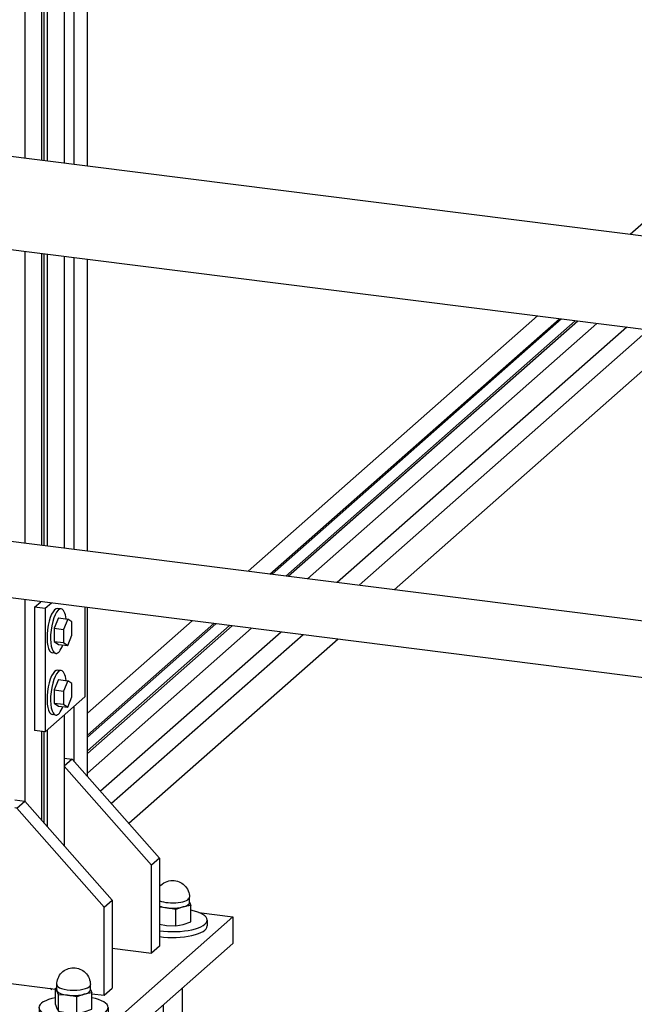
# Model space of a CAD drawing. Header units: millimetres. Extents: x 4464 to 5058, y 2900 to 3320.
# Tile 76 of 110: x 4773.49 to 4781.71, y 3222.26 to 3235.43. Entities that reach past the tile are written whole.
import ezdxf

# ---------------------------------------------------------------- set-up
doc = ezdxf.new("R2010")
doc.units = ezdxf.units.MM
doc.linetypes.add('STRICHPUNKT2', pattern=[18.5, 10, -4, 0.5, -4])
doc.layers.get('0').update_dxf_attribs({"linetype": 'CONTINUOUS'})
doc.layers.add('LE_ALL', color=7, linetype='CONTINUOUS', lineweight=50)

# ---------------------------------------------------------------- blocks, each defined once
blk = doc.blocks.new('PV-SCHERM PROFIEL 60X37_00531', base_point=(4785.972, 3234.399))
for p, q in [((4785.972, 3234.399), (4783.611, 3232.316)), ((4780.92, 3231.405), (4777.047, 3227.989)), ((4780.955, 3231.4), (4777.082, 3227.984)), ((4781.212, 3231.368), (4777.339, 3227.952)), ((4781.61, 3231.318), (4777.737, 3227.902)), ((4781.902, 3231.281), (4778.029, 3227.865)), ((4782.37, 3231.222), (4778.497, 3227.806)), ((4776.297, 3227.327), (4774.393, 3225.649)), ((4776.332, 3227.323), (4774.393, 3225.613)), ((4776.589, 3227.291), (4774.393, 3225.354)), ((4776.987, 3227.24), (4774.57, 3225.109)), ((4777.279, 3227.204), (4774.716, 3224.944)), ((4777.747, 3227.145), (4774.95, 3224.678))]:
    blk.add_line(p, q)
for points in [[(4785.096, 3235.052), (4785.061, 3235.056), (4782.161, 3232.499)], [(4785.353, 3235.019), (4785.096, 3235.052), (4782.196, 3232.494)], [(4785.503, 3234.751), (4785.353, 3235.019), (4782.453, 3232.462)], [(4785.795, 3234.714), (4785.503, 3234.751), (4782.851, 3232.412)], [(4785.972, 3234.399), (4785.795, 3234.714), (4783.143, 3232.375)]]:
    blk.add_lwpolyline(points)
blk = doc.blocks.new('PV-SCHERM PROFIEL 60X37_00530')
blk.add_blockref('PV-SCHERM PROFIEL 60X37_00531', (4785.972, 3234.399))
blk = doc.blocks.new('PV-SCHERM PROFIEL 60X37_00535', base_point=(4773.614, 3256.972))
for p, q in [((4774.393, 3233.478), (4774.393, 3256.714)), ((4774.217, 3233.5), (4774.217, 3239.565)), ((4774.217, 3228.345), (4774.217, 3232.249)), ((4774.393, 3228.323), (4774.393, 3232.227)), ((4774.393, 3225.31), (4774.393, 3227.567)), ((4774.217, 3225.51), (4774.217, 3226.248))]:
    blk.add_line(p, q)
blk = doc.blocks.new('PV-SCHERM PROFIEL 60X37_00534')
blk.add_blockref('PV-SCHERM PROFIEL 60X37_00535', (4773.614, 3256.972))
blk = doc.blocks.new('GLASLAT T.B.V. PV-SCHERM_00542', base_point=(4781.95, 3232.525))
for p, q in [((4781.658, 3232.562), (4784.553, 3235.116)), ((4781.95, 3232.525), (4784.846, 3235.079)), ((4781.978, 3232.522), (4784.846, 3235.051)), ((4784.553, 3235.116), (4784.846, 3235.079)), ((4784.811, 3235.02), (4784.811, 3234.836)), ((4784.846, 3235.079), (4784.846, 3235.051)), ((4776.544, 3228.052), (4780.417, 3231.468)), ((4776.836, 3228.015), (4780.71, 3231.431)), ((4776.864, 3228.012), (4780.738, 3231.428)), ((4774.393, 3226.155), (4775.794, 3227.391)), ((4774.393, 3225.861), (4776.086, 3227.354)), ((4774.393, 3225.833), (4776.114, 3227.35))]:
    blk.add_line(p, q)
blk = doc.blocks.new('GLASLAT T.B.V. PV-SCHERM_00541')
blk.add_blockref('GLASLAT T.B.V. PV-SCHERM_00542', (4781.95, 3232.525))
blk = doc.blocks.new('Glaslatten_00538')
blk.add_blockref('GLASLAT T.B.V. PV-SCHERM_00541', (0, 0))
blk = doc.blocks.new('Profielen_00529')
for name in ['Glaslatten_00538', 'PV-SCHERM PROFIEL 60X37_00534', 'PV-SCHERM PROFIEL 60X37_00530']:
    blk.add_blockref(name, (0, 0))
blk = doc.blocks.new('Privacyscherm 60-37_00487')
blk.add_blockref('Profielen_00529', (0, 0))
blk = doc.blocks.new('Profiel 60x60_01982', base_point=(4774.073, 3256.867))
for p, q in [((4773.554, 3256.398), (4773.554, 3233.583)), ((4774.084, 3239.448), (4774.084, 3233.517)), ((4773.781, 3239.227), (4773.781, 3233.555)), ((4773.856, 3239.247), (4773.856, 3233.545)), ((4773.81, 3239.223), (4773.81, 3233.551)), ((4773.554, 3232.333), (4773.554, 3228.429)), ((4773.781, 3232.304), (4773.781, 3228.4)), ((4773.81, 3232.301), (4773.81, 3228.397)), ((4773.856, 3232.295), (4773.856, 3228.391)), ((4774.084, 3232.266), (4774.084, 3228.362)), ((4773.554, 3227.673), (4773.554, 3224.979)), ((4774.084, 3226.131), (4774.084, 3224.378)), ((4773.856, 3225.93), (4773.856, 3224.636)), ((4773.781, 3225.91), (4773.781, 3224.721)), ((4773.81, 3225.906), (4773.81, 3224.689))]:
    blk.add_line(p, q)
blk = doc.blocks.new('Profiel 60x60_01981')
blk.add_blockref('Profiel 60x60_01982', (4774.073, 3256.867))
blk = doc.blocks.new('Brede Strip 15x200_01985', base_point=(4774.572, 3221.516))
for p, q in [((4774.572, 3221.87), (4776.34, 3223.429)), ((4775.884, 3223.486), (4776.34, 3223.429)), ((4776.34, 3223.429), (4776.34, 3223.075)), ((4770.722, 3223.189), (4770.875, 3223.324)), ((4774.572, 3221.516), (4776.34, 3223.075)), ((4769.895, 3222.459), (4770.164, 3222.425)), ((4772.116, 3222.179), (4774.572, 3221.87))]:
    blk.add_line(p, q)
for points in [[(4769.895, 3222.188), (4769.895, 3222.459), (4770.476, 3222.971)], [(4774.572, 3221.87), (4774.572, 3221.516), (4771.766, 3221.87)]]:
    blk.add_lwpolyline(points)
blk = doc.blocks.new('_01987', base_point=(4773.915, 3222.469))
at = {"layer": 'LE_ALL', "color": 1, "linetype": 'STRICHPUNKT2'}
for p, q in [((4772.746, 3222.617), (4772.733, 3222.605)), ((4773.915, 3222.469), (4773.902, 3222.458))]:
    blk.add_line(p, q, dxfattribs=at)
blk = doc.blocks.new('_01986')
blk.add_blockref('_01987', (4773.915, 3222.469))
blk = doc.blocks.new('Brede Strip 15x200_01984')
for name, p in [('Brede Strip 15x200_01985', (4774.572, 3221.516)), ('_01986', (0, 0))]:
    blk.add_blockref(name, p)
blk = doc.blocks.new('Carrosseriering M12 (ISO 7093 _ DIN 9021)_01992', base_point=(4770.238, 3222.58))
blk.add_line((4770.238, 3222.658), (4770.238, 3222.58))
for centre, start_param, end_param in [((4770.7, 3222.658), 2.124058, 3.141593), ((4770.7, 3222.658), 3.141593, 3.767041), ((4770.7, 3222.58), 3.141593, 3.533099)]:
    blk.add_ellipse(centre, major_axis=(0.463, 0), ratio=0.333333, start_param=start_param, end_param=end_param)
blk = doc.blocks.new('Carrosseriering M12 (ISO 7093 _ DIN 9021)_01991')
blk.add_blockref('Carrosseriering M12 (ISO 7093 _ DIN 9021)_01992', (4770.238, 3222.58))
blk = doc.blocks.new('Hoge dopmoer (DIN 1587)-M12_01994', base_point=(4770.475, 3222.965))
for p, q in [((4770.478, 3222.882), (4770.457, 3222.916)), ((4770.475, 3222.894), (4770.475, 3222.965)), ((4770.499, 3222.83), (4770.478, 3222.882)), ((4770.499, 3222.721), (4770.499, 3222.83)), ((4770.616, 3222.824), (4770.499, 3222.83)), ((4770.457, 3222.698), (4770.461, 3222.688))]:
    blk.add_line(p, q)
blk.add_lwpolyline([(4770.475, 3222.965, -0.414214), (4770.7, 3223.19, -0.274033), (4770.898, 3223.073)], format="xyb")
blk.add_lwpolyline([(4770.457, 3222.698), (4770.457, 3222.916), (4770.475, 3222.923)])
for centre, start_param, end_param in [((4770.7, 3222.965), 3.141593, 4.667389), ((4770.7, 3222.894), 3.141593, 3.303824), ((4770.7, 3222.894), 3.303824, 4.328803)]:
    blk.add_ellipse(centre, major_axis=(0.225, 0), ratio=0.333333, start_param=start_param, end_param=end_param)
blk = doc.blocks.new('Hoge dopmoer (DIN 1587)-M12_01993')
blk.add_blockref('Hoge dopmoer (DIN 1587)-M12_01994', (4770.475, 3222.965))
blk = doc.blocks.new('Draadstang-M12x140_01996', base_point=(4770.828, 3221.043))
for p, q in [((4770.828, 3221.043), (4770.828, 3219.665)), ((4770.573, 3220.818), (4770.573, 3219.665))]:
    blk.add_line(p, q)
blk.add_ellipse((4770.7, 3219.665), major_axis=(0.128, 0), ratio=0.333333, start_param=3.141593, end_param=6.283185)
blk = doc.blocks.new('Draadstang-M12x140_01995')
blk.add_blockref('Draadstang-M12x140_01996', (4770.828, 3221.043))
blk = doc.blocks.new('Montage_01989')
for name in ['Hoge dopmoer (DIN 1587)-M12_01993', 'Carrosseriering M12 (ISO 7093 _ DIN 9021)_01991', 'Draadstang-M12x140_01995']:
    blk.add_blockref(name, (0, 0))
blk = doc.blocks.new('Carrosseriering M12 (ISO 7093 _ DIN 9021)_02000', base_point=(4775.359, 3223.165))
blk.add_line((4775.997, 3223.386), (4775.997, 3223.308))
for centre, start_param, end_param in [((4775.534, 3223.386), 6.283185, 7.30072), ((4775.534, 3223.386), 4.324918, 6.283185), ((4775.534, 3223.308), 4.324918, 6.283185)]:
    blk.add_ellipse(centre, major_axis=(0.463, 0), ratio=0.333333, start_param=start_param, end_param=end_param)
blk = doc.blocks.new('Carrosseriering M12 (ISO 7093 _ DIN 9021)_01999')
blk.add_blockref('Carrosseriering M12 (ISO 7093 _ DIN 9021)_02000', (4775.359, 3223.165))
blk = doc.blocks.new('Hoge dopmoer (DIN 1587)-M12_02002', base_point=(4775.759, 3223.627))
for p, q in [((4775.759, 3223.621), (4775.759, 3223.692)), ((4775.454, 3223.551), (4775.359, 3223.558)), ((4775.576, 3223.527), (4775.454, 3223.551)), ((4775.677, 3223.563), (4775.576, 3223.527)), ((4775.576, 3223.309), (4775.576, 3223.527)), ((4775.359, 3223.333), (4775.454, 3223.315)), ((4775.454, 3223.315), (4775.576, 3223.309))]:
    blk.add_line(p, q)
blk.add_lwpolyline([(4775.359, 3223.834, -0.226086), (4775.534, 3223.917, -0.414214), (4775.759, 3223.692)], format="xyb")
for points in [[(4775.576, 3223.309), (4775.677, 3223.328), (4775.777, 3223.364), (4775.777, 3223.582)], [(4775.759, 3223.627), (4775.777, 3223.582), (4775.677, 3223.563)]]:
    blk.add_lwpolyline(points)
for centre, start_param, end_param in [((4775.534, 3223.692), 3.822999, 6.283185), ((4775.534, 3223.621), 3.822999, 4.351022), ((4775.534, 3223.621), 4.351022, 5.398219), ((4775.534, 3223.621), 5.398219, 6.283185)]:
    blk.add_ellipse(centre, major_axis=(0.225, 0), ratio=0.333333, start_param=start_param, end_param=end_param)
blk = doc.blocks.new('Hoge dopmoer (DIN 1587)-M12_02001')
blk.add_blockref('Hoge dopmoer (DIN 1587)-M12_02002', (4775.759, 3223.627))
blk = doc.blocks.new('Draadstang-M12x140_02004', base_point=(4775.662, 3222.477))
for p, q in [((4775.662, 3222.477), (4775.662, 3220.392)), ((4775.407, 3222.253), (4775.407, 3220.392))]:
    blk.add_line(p, q)
blk.add_ellipse((4775.534, 3220.392), major_axis=(0.128, 0), ratio=0.333333, start_param=3.141593, end_param=6.283185)
blk = doc.blocks.new('Draadstang-M12x140_02003')
blk.add_blockref('Draadstang-M12x140_02004', (4775.662, 3222.477))
blk = doc.blocks.new('Montage_01997')
for name in ['Hoge dopmoer (DIN 1587)-M12_02001', 'Carrosseriering M12 (ISO 7093 _ DIN 9021)_01999', 'Draadstang-M12x140_02003']:
    blk.add_blockref(name, (0, 0))
blk = doc.blocks.new('Draadstang-M12x140_02008', base_point=(4772.154, 3221.821))
for p, q in [((4771.899, 3221.853), (4771.899, 3220.834)), ((4772.154, 3221.821), (4772.154, 3220.834))]:
    blk.add_line(p, q)
blk.add_ellipse((4772.026, 3220.834), major_axis=(0.128, 0), ratio=0.333333, start_param=3.141593, end_param=6.283185)
blk = doc.blocks.new('Draadstang-M12x140_02007')
blk.add_blockref('Draadstang-M12x140_02008', (4772.154, 3221.821))
blk = doc.blocks.new('Montage_02005')
blk.add_blockref('Draadstang-M12x140_02007', (0, 0))
blk = doc.blocks.new('Carrosseriering M12 (ISO 7093 _ DIN 9021)_02012', base_point=(4773.746, 3222.139))
for p, q in [((4773.746, 3222.216), (4773.746, 3222.139)), ((4774.671, 3222.216), (4774.671, 3222.139))]:
    blk.add_line(p, q)
for centre, start_param, end_param in [((4774.208, 3222.216), 2.124058, 3.141593), ((4774.208, 3222.216), 6.283185, 7.30072), ((4774.208, 3222.216), 3.141593, 6.283185), ((4774.208, 3222.139), 3.141593, 6.283185)]:
    blk.add_ellipse(centre, major_axis=(0.463, 0), ratio=0.333333, start_param=start_param, end_param=end_param)
blk = doc.blocks.new('Carrosseriering M12 (ISO 7093 _ DIN 9021)_02011')
blk.add_blockref('Carrosseriering M12 (ISO 7093 _ DIN 9021)_02012', (4773.746, 3222.139))
blk = doc.blocks.new('Hoge dopmoer (DIN 1587)-M12_02014', base_point=(4774.433, 3222.458))
for p, q in [((4773.983, 3222.452), (4773.983, 3222.523)), ((4774.433, 3222.452), (4774.433, 3222.523)), ((4773.986, 3222.44), (4773.965, 3222.474)), ((4774.007, 3222.388), (4773.986, 3222.44)), ((4774.007, 3222.17), (4774.007, 3222.388)), ((4774.129, 3222.382), (4774.007, 3222.388)), ((4774.25, 3222.358), (4774.129, 3222.382)), ((4774.351, 3222.394), (4774.25, 3222.358)), ((4773.965, 3222.256), (4773.986, 3222.204)), ((4774.25, 3222.14), (4774.25, 3222.358)), ((4773.986, 3222.204), (4774.007, 3222.17)), ((4774.007, 3222.17), (4774.129, 3222.146)), ((4774.129, 3222.146), (4774.25, 3222.14))]:
    blk.add_line(p, q)
blk.add_lwpolyline([(4773.983, 3222.523, -0.414214), (4774.208, 3222.748, -0.414214), (4774.433, 3222.523)], format="xyb")
for points in [[(4773.965, 3222.256), (4773.965, 3222.474), (4773.983, 3222.481)], [(4774.25, 3222.14), (4774.351, 3222.158), (4774.451, 3222.194), (4774.451, 3222.413)], [(4774.433, 3222.458), (4774.451, 3222.413), (4774.351, 3222.394)]]:
    blk.add_lwpolyline(points)
for centre, start_param, end_param in [((4774.208, 3222.523), 3.141593, 6.283185), ((4774.208, 3222.452), 3.141593, 3.303824), ((4774.208, 3222.452), 3.303824, 4.351022), ((4774.208, 3222.452), 4.351022, 5.398219), ((4774.208, 3222.452), 5.398219, 6.283185)]:
    blk.add_ellipse(centre, major_axis=(0.225, 0), ratio=0.333333, start_param=start_param, end_param=end_param)
blk = doc.blocks.new('Hoge dopmoer (DIN 1587)-M12_02013')
blk.add_blockref('Hoge dopmoer (DIN 1587)-M12_02014', (4774.433, 3222.458))
blk = doc.blocks.new('Draadstang-M12x140_02016', base_point=(4774.336, 3221.546))
for p, q in [((4774.081, 3221.578), (4774.081, 3219.223)), ((4774.336, 3221.546), (4774.336, 3219.223))]:
    blk.add_line(p, q)
blk.add_ellipse((4774.208, 3219.223), major_axis=(0.128, 0), ratio=0.333333, start_param=3.141593, end_param=6.283185)
blk = doc.blocks.new('Draadstang-M12x140_02015')
blk.add_blockref('Draadstang-M12x140_02016', (4774.336, 3221.546))
blk = doc.blocks.new('Montage_02009')
for name in ['Hoge dopmoer (DIN 1587)-M12_02013', 'Carrosseriering M12 (ISO 7093 _ DIN 9021)_02011', 'Draadstang-M12x140_02015']:
    blk.add_blockref(name, (0, 0))
blk = doc.blocks.new('Montage voetplaat_01988')
for name in ['Montage_01997', 'Montage_01989', 'Montage_02009', 'Montage_02005']:
    blk.add_blockref(name, (0, 0))
blk = doc.blocks.new('Voetplaat + montage_01983')
for name in ['Montage voetplaat_01988', 'Brede Strip 15x200_01984']:
    blk.add_blockref(name, (0, 0))
blk = doc.blocks.new('Plaatwerk D_ 12_02028', base_point=(4774.723, 3223.009))
for p, q in [((4774.19, 3225.54), (4774.084, 3225.447)), ((4775.359, 3224.214), (4775.253, 3224.121))]:
    blk.add_line(p, q)
for points in [[(4774.084, 3225.554), (4774.19, 3225.54), (4775.359, 3224.214), (4775.359, 3223.036), (4775.253, 3222.942)], [(4774.723, 3223.009), (4775.253, 3222.942), (4775.253, 3224.121), (4774.084, 3225.447)]]:
    blk.add_lwpolyline(points)
blk = doc.blocks.new('Plaatwerk D_ 12_02027')
blk.add_blockref('Plaatwerk D_ 12_02028', (4774.723, 3223.009))
blk = doc.blocks.new('Plaatwerk D_ 12_02030', base_point=(4774.617, 3222.381))
for p, q in [((4773.421, 3224.996), (4773.554, 3224.979)), ((4773.448, 3224.885), (4773.554, 3224.979)), ((4773.554, 3224.979), (4774.723, 3223.653)), ((4774.617, 3223.56), (4774.723, 3223.653)), ((4774.723, 3223.653), (4774.723, 3222.475)), ((4772.629, 3222.631), (4773.965, 3222.463)), ((4774.451, 3222.402), (4774.617, 3222.381)), ((4774.617, 3222.381), (4774.723, 3222.475))]:
    blk.add_line(p, q)
for points in [[(4771.841, 3224.883), (4770.875, 3224.031), (4770.875, 3223.106)], [(4774.617, 3222.381), (4774.617, 3223.56), (4773.448, 3224.885), (4773.421, 3224.889)]]:
    blk.add_lwpolyline(points)
blk = doc.blocks.new('Plaatwerk D_ 12_02029')
blk.add_blockref('Plaatwerk D_ 12_02030', (4774.617, 3222.381))
blk = doc.blocks.new('Schoren + montage_02026')
for name in ['Plaatwerk D_ 12_02027', 'Plaatwerk D_ 12_02029']:
    blk.add_blockref(name, (0, 0))
blk = doc.blocks.new('Hoeklijn 60x60x6_02099', base_point=(4773.827, 3227.554))
for p, q in [((4773.686, 3227.571), (4773.77, 3227.646)), ((4773.827, 3227.554), (4773.827, 3225.904)), ((4774.357, 3227.572), (4774.357, 3226.372)), ((4774.357, 3226.372), (4773.827, 3225.904)), ((4773.827, 3225.904), (4773.686, 3225.921))]:
    blk.add_line(p, q)
blk.add_lwpolyline([(4773.911, 3227.628), (4773.827, 3227.554), (4773.686, 3227.571), (4773.686, 3225.921)])
blk = doc.blocks.new('Hoeklijn 60x60x6_02098')
blk.add_blockref('Hoeklijn 60x60x6_02099', (4773.827, 3227.554))
blk = doc.blocks.new('Carrosseriering M8 (ISO 7093 _ DIN 9021)_02102', base_point=(4773.997, 3226.731))
for p, q in [((4774.043, 3226.725), (4773.997, 3226.731)), ((4773.968, 3226.13), (4773.922, 3226.136))]:
    blk.add_line(p, q)
for centre, start_param, end_param in [((4773.959, 3226.433), 3.141593, 6.283185), ((4774.006, 3226.427), 3.141593, 6.283185), ((4774.006, 3226.427), 2.195759, 3.141593), ((4774.006, 3226.427), 0, 0.945834)]:
    blk.add_ellipse(centre, major_axis=(-0.037, -0.298), ratio=0.333333, start_param=start_param, end_param=end_param)
blk = doc.blocks.new('Carrosseriering M8 (ISO 7093 _ DIN 9021)_02101')
blk.add_blockref('Carrosseriering M8 (ISO 7093 _ DIN 9021)_02102', (4773.997, 3226.731))
blk = doc.blocks.new('Zeskant tapbout-M8x18 (DIN 933)_02104', base_point=(4773.948, 3226.465))
for p, q in [((4774.006, 3226.604), (4774.13, 3226.589)), ((4774.13, 3226.589), (4774.072, 3226.449)), ((4773.948, 3226.465), (4774.072, 3226.449)), ((4773.948, 3226.288), (4774.006, 3226.25)), ((4774.006, 3226.25), (4774.13, 3226.235))]:
    blk.add_line(p, q)
for points in [[(4774.006, 3226.604), (4773.948, 3226.465), (4773.948, 3226.288), (4774.072, 3226.273)], [(4774.13, 3226.235), (4774.187, 3226.374), (4774.187, 3226.551), (4774.13, 3226.589)], [(4774.072, 3226.449), (4774.072, 3226.273), (4774.13, 3226.235)]]:
    blk.add_lwpolyline(points)
blk = doc.blocks.new('Zeskant tapbout-M8x18 (DIN 933)_02103')
blk.add_blockref('Zeskant tapbout-M8x18 (DIN 933)_02104', (4773.948, 3226.465))
blk = doc.blocks.new('Montage baluster_02100')
for name in ['Carrosseriering M8 (ISO 7093 _ DIN 9021)_02101', 'Zeskant tapbout-M8x18 (DIN 933)_02103']:
    blk.add_blockref(name, (0, 0))
blk = doc.blocks.new('Carrosseriering M8 (ISO 7093 _ DIN 9021)_02107', base_point=(4773.997, 3227.556))
for p, q in [((4774.043, 3227.55), (4773.997, 3227.556)), ((4773.968, 3226.955), (4773.922, 3226.961))]:
    blk.add_line(p, q)
for centre, start_param, end_param in [((4773.959, 3227.258), 3.141593, 6.283185), ((4774.006, 3227.252), 3.141593, 6.283185), ((4774.006, 3227.252), 2.195759, 3.141593), ((4774.006, 3227.252), 0, 0.945834)]:
    blk.add_ellipse(centre, major_axis=(-0.037, -0.298), ratio=0.333333, start_param=start_param, end_param=end_param)
blk = doc.blocks.new('Carrosseriering M8 (ISO 7093 _ DIN 9021)_02106')
blk.add_blockref('Carrosseriering M8 (ISO 7093 _ DIN 9021)_02107', (4773.997, 3227.556))
blk = doc.blocks.new('Zeskant tapbout-M8x18 (DIN 933)_02109', base_point=(4773.948, 3227.29))
for p, q in [((4774.006, 3227.429), (4774.13, 3227.414)), ((4774.13, 3227.414), (4774.072, 3227.274)), ((4773.948, 3227.29), (4774.072, 3227.274)), ((4773.948, 3227.113), (4774.006, 3227.075)), ((4774.006, 3227.075), (4774.13, 3227.06))]:
    blk.add_line(p, q)
for points in [[(4774.006, 3227.429), (4773.948, 3227.29), (4773.948, 3227.113), (4774.072, 3227.098)], [(4774.13, 3227.06), (4774.187, 3227.199), (4774.187, 3227.376), (4774.13, 3227.414)], [(4774.072, 3227.274), (4774.072, 3227.098), (4774.13, 3227.06)]]:
    blk.add_lwpolyline(points)
blk = doc.blocks.new('Zeskant tapbout-M8x18 (DIN 933)_02108')
blk.add_blockref('Zeskant tapbout-M8x18 (DIN 933)_02109', (4773.948, 3227.29))
blk = doc.blocks.new('Montage baluster_02105')
for name in ['Carrosseriering M8 (ISO 7093 _ DIN 9021)_02106', 'Zeskant tapbout-M8x18 (DIN 933)_02108']:
    blk.add_blockref(name, (0, 0))
blk = doc.blocks.new('Bevestigingshoeklijn_02096')
for name in ['Hoeklijn 60x60x6_02098', 'Montage baluster_02105', 'Montage baluster_02100']:
    blk.add_blockref(name, (0, 0))
blk = doc.blocks.new('Losse delen_02063')
blk.add_blockref('Bevestigingshoeklijn_02096', (0, 0))
blk = doc.blocks.new('Tussenkoker_01980')
for name in ['Profiel 60x60_01981', 'Losse delen_02063', 'Schoren + montage_02026', 'Voetplaat + montage_01983']:
    blk.add_blockref(name, (0, 0))
blk = doc.blocks.new('HANDREGEL PROFIEL 50X47_02222', base_point=(4758.926, 3234.176))
for p, q in [((4759.117, 3235.402), (4830.231, 3226.443)), ((4758.926, 3234.176), (4830.069, 3225.213))]:
    blk.add_line(p, q)
blk = doc.blocks.new('HANDREGEL PROFIEL 50X47_02221')
blk.add_blockref('HANDREGEL PROFIEL 50X47_02222', (4758.926, 3234.176))
blk = doc.blocks.new('Handregel_02204')
blk.add_blockref('HANDREGEL PROFIEL 50X47_02221', (0, 0))
blk = doc.blocks.new('Precisie buis 30x3_02239', base_point=(4760.828, 3229.276))
for p, q in [((4787.686, 3226.648), (4760.922, 3230.02)), ((4787.686, 3225.892), (4760.828, 3229.276))]:
    blk.add_line(p, q)
blk = doc.blocks.new('Precisie buis 30x3_02238')
blk.add_blockref('Precisie buis 30x3_02239', (4760.828, 3229.276))
blk = doc.blocks.new('Sierregel_02236')
blk.add_blockref('Precisie buis 30x3_02238', (0, 0))
blk = doc.blocks.new('Sierregels_02235')
blk.add_blockref('Sierregel_02236', (0, 0))
blk = doc.blocks.new('_A3D0205_00030')
for name in ['Privacyscherm 60-37_00487', 'Handregel_02204', 'Sierregels_02235', 'Tussenkoker_01980']:
    blk.add_blockref(name, (0, 0))
blk = doc.blocks.new('_ANS0205_00029')
blk.add_blockref('_A3D0205_00030', (0, 0))

msp = doc.modelspace()

# ---------------------------------------------------------------- block references
msp.add_blockref('_ANS0205_00029', (0, 0))

doc.saveas('drawing.dxf')
